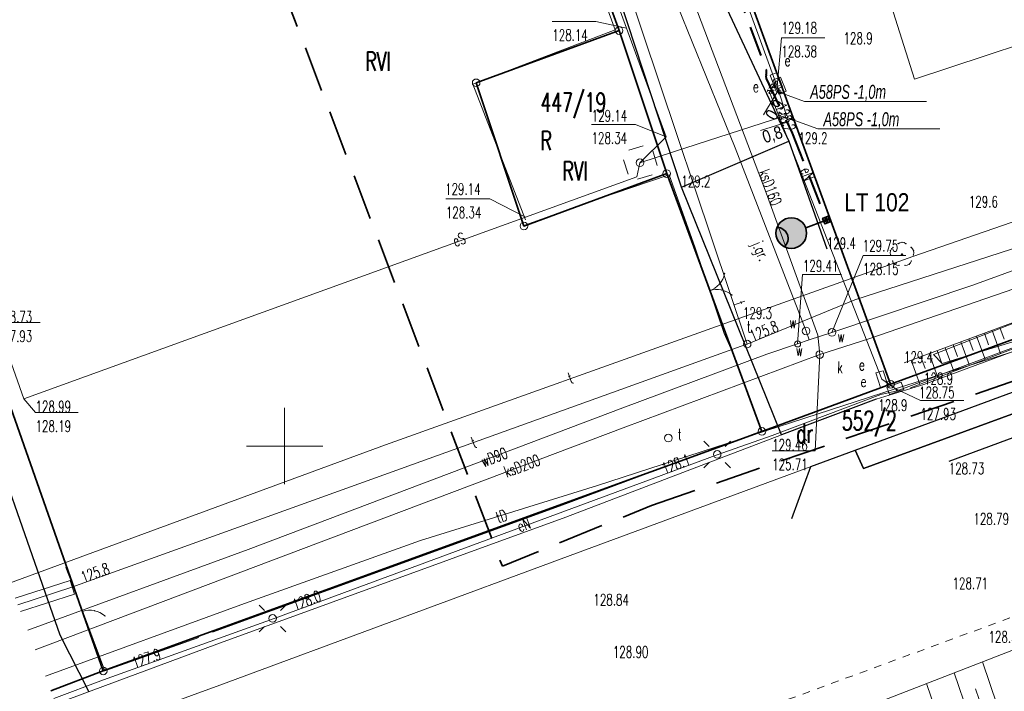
# Model space of a CAD drawing. Header units: metres. Extents: x 6485648 to 6486149, y 5958091 to 5958416.
# Tile 3 of 14: x 6485733 to 6485797, y 5958184 to 5958228. Entities that reach past the tile are written whole.
import ezdxf
from ezdxf import colors
from ezdxf.entities.mleader import LeaderData, LeaderLine
from ezdxf.math import Vec2, Vec3

# ---------------------------------------------------------------- set-up
doc = ezdxf.new("R2010")
doc.units = ezdxf.units.M
doc.header["$MEASUREMENT"] = 0
for name, pattern in [('DASHED', [19.05, 12.7, -6.35]), ('HIDDEN', [0.375, 0.25, -0.125]), ('L_0_03', [1, 0.5, -0.5]), ('L_0_04', [1.5, 1, -0.5])]:
    doc.linetypes.add(name, pattern=pattern)
doc.layers.get('0').update_dxf_attribs({"color": 8, "linetype": 'CONTINUOUS', "lineweight": 13})
doc.layers.get('DEFPOINTS').update_dxf_attribs({"linetype": 'CONTINUOUS', "lineweight": 0})
for name, color, linetype, lineweight in [('000_INNE__NIEZYDENTYFIKOWANE_', 8, 'CONTINUOUS', 13), ('209_OPIS_KONTURU_KLASYFIKACYJNEGO', 8, 'CONTINUOUS', 13), ('210_OZNACZENIE_UzYTKU', 8, 'CONTINUOUS', 13), ('211_NR_DZIAlKI', 7, 'CONTINUOUS', 25), ('217_GRANICA_KONTURU_KLASYFIKCYJNEGO', 8, 'CONTINUOUS', 13), ('218_GRANICA_UzYTKU', 8, 'CONTINUOUS', 13), ('219_LINIA_GRANICY', 3, 'CONTINUOUS', 35), ('BRAMA__LINIA_', 8, 'CONTINUOUS', 13), ('brama__linia____symbol', 8, 'CONTINUOUS', 13), ('drzewo_lisciaste__punkt_', 8, 'CONTINUOUS', 13), ('E_proj_opisy_ośw.', 7, 'CONTINUOUS', 13), ('E_proj_osĹ‚ona r. dz.', 204, 'L_0_04', 20), ('E_proj_osĹ‚ona r. dz._opis', 204, 'CONTINUOUS', 9), ('E_proj_ośw_latarnia', 1, 'CONTINUOUS', 35), ('E_proj_ośw_linia', 1, 'L_0_04', 40), ('FURTKA__LINIA_', 8, 'CONTINUOUS', 13), ('furtka__linia____symbol', 8, 'CONTINUOUS', 13), ('JEZDNIA__POWIERZCHNIA_', 8, 'CONTINUOUS', 25), ('JEZDNIA__POWIERZCHNIA__ATR17', 8, 'CONTINUOUS', 13), ('latarnia__punkt_', 1, 'CONTINUOUS', 13), ('OGRODZENIE_TRWAlE__LINIA_', 8, 'CONTINUOUS', 13), ('PRZEWoD_ELEKTROENERGETYCZNY__LINIA_', 1, 'CONTINUOUS', 13), ('PRZEWoD_ELEKTROENERGETYCZNY__LINIA__ATR1', 1, 'CONTINUOUS', 13), ('PRZEWoD_KANALIZACYJNY__LINIA_', 36, 'CONTINUOUS', 13), ('PRZEWoD_KANALIZACYJNY__LINIA__ATR1', 36, 'CONTINUOUS', 13), ('PRZEWoD_TELEKOMUNIKACYJNY___PROJEKTOWANY_LUB_W_BUDOWIE__LINIA____OB__PROJEKTOWANY', 30, 'L_0_03', 13), ('PRZEWoD_TELEKOMUNIKACYJNY__LINIA_', 30, 'CONTINUOUS', 13), ('PRZEWoD_TELEKOMUNIKACYJNY__LINIA__ATR1', 30, 'CONTINUOUS', 13), ('PRZEWoD_WODOCIaGOWY__LINIA_', 5, 'CONTINUOUS', 13), ('PRZEWoD_WODOCIaGOWY__LINIA__ATR1', 5, 'CONTINUOUS', 13), ('PUNKT_O_OKREsLONEJ_WYSOKOsCI__SIEc_ELEKTROENERGETYCZNA__ATR2', 1, 'CONTINUOUS', 13), ('PUNKT_O_OKREsLONEJ_WYSOKOsCI__SIEc_ELEKTROENERGETYCZNA__ATR3', 1, 'CONTINUOUS', 13), ('PUNKT_O_OKREsLONEJ_WYSOKOsCI__SIEc_KANALIZACYJNA__ATR2', 36, 'CONTINUOUS', 13), ('PUNKT_O_OKREsLONEJ_WYSOKOsCI__SIEc_KANALIZACYJNA__ATR3', 36, 'CONTINUOUS', 13), ('PUNKT_O_OKREsLONEJ_WYSOKOsCI__SIEc_TELEKOMUNIKACYJNA__ATR3', 30, 'CONTINUOUS', 13), ('PUNKT_O_OKREsLONEJ_WYSOKOsCI__SIEc_WODOCIaGOWA__ATR2', 5, 'CONTINUOUS', 13), ('PUNKT_O_OKREsLONEJ_WYSOKOsCI__SIEc_WODOCIaGOWA__ATR3', 5, 'CONTINUOUS', 13), ('PUNKT_WYSOKOsCIOWY_NATURALNY_ATR2', 8, 'CONTINUOUS', 13), ('PUNKT_WYSOKOsCIOWY_SZTUCZNY_ATR2', 8, 'CONTINUOUS', 13), ('RURA_OCHRONNA___PRZEWoD_ELEKTROENERGETYCZNY__LINIA_', 1, 'CONTINUOUS', 13), ('RURA_OCHRONNA___PRZEWoD_TELEKOMUNIKACYJNY__LINIA_', 30, 'CONTINUOUS', 13), ('sCIEzKA__POWIERZCHNIA_', 8, 'CONTINUOUS', 13), ('siatka', 8, 'CONTINUOUS', 13), ('SKARPA_NIEUMOCNIONA__POWIERZCHNIA_', 8, 'CONTINUOUS', 13), ('slup__punkt_', 8, 'CONTINUOUS', 13), ('szafa_elektroenergetyczna__punkt_', 1, 'CONTINUOUS', 13), ('SZAFA_ELEKTROENERGETYCZNA__PUNKT__ATR17', 1, 'CONTINUOUS', 13), ('wlaz_okragly___siec_kanalizacyjna__punkt_', 36, 'CONTINUOUS', 13), ('WlAZ_OKRaGlY___SIEC_KANALIZACYJNA__PUNKT__ATR17', 36, 'CONTINUOUS', 13), ('wlaz_okragly___siec_telekomunikacyjna__punkt_', 30, 'CONTINUOUS', 13), ('WlAZ_OKRaGlY___SIEC_TELEKOMUNIKACYJNA__PUNKT__ATR17', 30, 'CONTINUOUS', 13), ('wlaz_okragly___siec_wodociagowa__punkt_', 5, 'CONTINUOUS', 13), ('WlAZ_OKRaGlY___SIEC_WODOCIaGOWA__PUNKT__ATR17', 5, 'CONTINUOUS', 13), ('ZAKRES', 190, 'L_0_04', 35), ('ZAKRZEWIENIE__POWIERZCHNIA_', 8, 'CONTINUOUS', 13), ('zasuwa___siec_wodociagowa__punkt_', 5, 'CONTINUOUS', 13), ('ZASUWA___SIEC_WODOCIaGOWA__PUNKT__ATR17', 5, 'CONTINUOUS', 13)]:
    doc.layers.add(name, color=color, linetype=linetype, lineweight=lineweight)
doc.layers.add('E_pomocnicza', color=3, linetype='CONTINUOUS', lineweight=13, plot=False)
doc.styles.add('Annotative', font='simplex.shx')
doc.styles.add('Narrow', font='ARIALN.TTF', dxfattribs={"height": 2})
doc.styles.get("Standard").update_dxf_attribs({"font": 'simplex.shx'})
doc.dimstyles.new('wymiary', dxfattribs={"dimtxt": 0.65, "dimasz": 0.25, "dimexe": 0.25, "dimexo": 1, "dimgap": 0.1, "dimtad": 1, "dimzin": 1, "dimtxsty": 'Annotative', "dimblk": 'OBLIQUE', "dimcen": 0.0025, "dimdle": 0.05, "dimadec": 0, "dimazin": 0, "dimtfac": 1, "dimtmove": 0, "dimatfit": 3, "dimldrblk": 'NONE', "dimfxl": 1, "dimarcsym": 0})

# ---------------------------------------------------------------- blocks, each defined once
blk = doc.blocks.new('SUUS10')
at = {"color": 0, "linetype": 'Continuous', "lineweight": 18, "flags": 128}
for points in [[(-1, 2), (1, 2)], [(-2, 1), (-2, -1)], [(2, -1), (2, 1)], [(-1, -2), (1, -2)]]:
    blk.add_lwpolyline(points, dxfattribs=at)
blk = doc.blocks.new('GRT')
at = {"color": 0, "linetype": 'Continuous', "lineweight": 18}
blk.add_circle((0, 0), 0.5, dxfattribs=at)
blk = doc.blocks.new('A$C5E955987')
at = {"layer": 'E_proj_ośw_latarnia'}
h = blk.add_hatch(color=7, dxfattribs=at)
h.dxf.hatch_style = 1
h.paths.add_polyline_path([(3.223, 1.824, 1), (3.408, 1.892, 1)], flags=0)
h.paths.add_polyline_path([(3.2, 1.606), (3.567, 1.742), (3.431, 2.111), (3.064, 1.976)])
h.paths.add_polyline_path([(3.223, 1.824, -1), (3.408, 1.892, -1)], flags=16)
h.paths.add_polyline_path([(0.071, 1.38, -0.683546), (0.557, 0.106, 0.679532), (1.952, 1.355, 0.687575)])
h = blk.add_hatch(color=7, dxfattribs=at)
h.dxf.hatch_style = 1
h.paths.add_polyline_path([(3.223, 1.824, 1), (3.408, 1.892, 1)])
blk.add_hatch(color=256, dxfattribs=at).paths.add_polyline_path([(0.071, 1.38, 0.389707), (0.557, 0.106), (0.557, 0.106, 0.683546)])
blk.add_lwpolyline([(3.567, 1.742), (3.2, 1.606), (3.064, 1.976), (3.431, 2.111)], close=True, dxfattribs=at)
blk.add_lwpolyline([(0.071, 1.38, 0.389707), (0.557, 0.106), (0.557, 0.106, 0.683546)], format="xyb", close=True, dxfattribs=at)
at = {"layer": 'E_proj_ośw_latarnia', "flags": 128}
blk.add_lwpolyline([(3.132, 1.791), (1.952, 1.355)], dxfattribs=at)
at = {"layer": 'E_proj_ośw_latarnia'}
for centre, radius in [((1.007, 1.007), 1.007), ((3.315, 1.858), 0.0984)]:
    blk.add_circle(centre, radius, dxfattribs=at)
blk = doc.blocks.new('_None')
blk = doc.blocks.new('_Oblique')
at = {"color": 0, "linetype": 'ByBlock', "lineweight": -2}
blk.add_line((-0.5, -0.5), (0.5, 0.5), dxfattribs=at)
blk = doc.blocks.new('*D46')
at = {"layer": 'DEFPOINTS', "color": 0}
for p in [(-0.71, 0.49), (0, 0), (-1.16, -0.15)]:
    blk.add_point(p, dxfattribs=at)
at = {"layer": 'E_pomocnicza', "color": 0, "lineweight": -2}
for p, q in [((-1.16, -0.15), (-3.38, 1.37)), ((-1.28, -0.33), (-1.3, -0.36)), ((-0.4, -0.67), (-1.16, -0.15)), ((-0.57, -0.82), (-0.59, -0.85))]:
    blk.add_line(p, q, dxfattribs=at)
at = {"layer": 'E_pomocnicza', "color": 0, "lineweight": -2, "xscale": 0.25, "yscale": 0.25, "zscale": 0.25}
for p, rotation in [((-1.16, -0.15), 145.478335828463), ((-0.44, -0.65), 325.478335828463)]:
    blk.add_blockref('_Oblique', p, dxfattribs=dict(at, rotation=rotation))
at = {"layer": 'E_pomocnicza', "color": 0, "linetype": 'Continuous', "lineweight": 0, "insert": (-2.94, -0.14), "char_height": 2, "attachment_point": 5, "rotation": 325.4783, "style": 'Narrow'}
blk.add_mtext('{\\H0.75x;0,9}', dxfattribs=at)
blk = doc.blocks.new('*D48')
at = {"layer": 'DEFPOINTS', "color": 0}
for p in [(-0.96, 0.58), (-0.2, 0.77), (0, 0)]:
    blk.add_point(p, dxfattribs=at)
at = {"layer": 'E_pomocnicza', "color": 0, "lineweight": -2}
for p, q in [((-0.96, 0.58), (-1.63, 3.19)), ((-1.17, 0.53), (-1.2, 0.52)), ((-0.75, -0.24), (-0.96, 0.58)), ((-0.97, -0.25), (-1, -0.26))]:
    blk.add_line(p, q, dxfattribs=at)
at = {"layer": 'E_pomocnicza', "color": 0, "lineweight": -2, "xscale": 0.25, "yscale": 0.25, "zscale": 0.25}
for p, rotation in [((-0.96, 0.58), 104.449417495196), ((-0.76, -0.2), 284.449417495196)]:
    blk.add_blockref('_Oblique', p, dxfattribs=dict(at, rotation=rotation))
at = {"layer": 'E_pomocnicza', "color": 0, "linetype": 'Continuous', "lineweight": 0, "insert": (-2.3, 1.76), "char_height": 2, "attachment_point": 5, "rotation": 284.4494, "style": 'Narrow'}
blk.add_mtext('{\\H0.75x;0,8}', dxfattribs=at)
blk = doc.blocks.new('*U44')
at = {"linetype": 'HIDDEN', "ltscale": 0.2}
for p, q in [((-0.17, -0.25), (-0.88, 0.24)), ((0.17, 0.25), (-0.54, 0.74))]:
    blk.add_line(p, q, dxfattribs=at)
at = {"linetype": 'DASHED', "ltscale": 0.02}
for centre in [(-0.71, 0.49), (0, 0)]:
    blk.add_ellipse(centre, major_axis=(0.17, 0.247), ratio=0.5, dxfattribs=at)
at = {"layer": 'E_pomocnicza', "color": 4, "lineweight": 0}
dim = blk.add_aligned_dim(p1=(0, 0), p2=(-0.71, 0.49), distance=0.78, text='{\\H0.75x;<>}', dimstyle='wymiary', override={"dimtxt": 1.3, "dimtad": 2, "dimdec": 1, "dimlfac": 1, "dimrnd": 0, "dimtxsty": 'Narrow'}, dxfattribs=at)
dim.commit()
dim.dimension.update_dxf_attribs({"geometry": '*D46', "text_midpoint": (-2.94, -0.14)})
blk = doc.blocks.new('*U47')
at = {"linetype": 'HIDDEN', "ltscale": 0.2}
for p, q in [((-0.29, -0.07), (-0.49, 0.7)), ((0.29, 0.07), (0.09, 0.85))]:
    blk.add_line(p, q, dxfattribs=at)
at = {"linetype": 'DASHED', "ltscale": 0.02}
for centre in [(-0.2, 0.77), (0, 0)]:
    blk.add_ellipse(centre, major_axis=(0.291, 0.075), ratio=0.5, dxfattribs=at)
at = {"layer": 'E_pomocnicza', "color": 4, "lineweight": 0}
dim = blk.add_aligned_dim(p1=(0, 0), p2=(-0.2, 0.77), distance=0.78, text='{\\H0.75x;<>}', dimstyle='wymiary', override={"dimtxt": 1.3, "dimtad": 2, "dimdec": 1, "dimlfac": 1, "dimrnd": 0, "dimtxsty": 'Narrow'}, dxfattribs=at)
dim.commit()
dim.dimension.update_dxf_attribs({"geometry": '*D48', "text_midpoint": (-2.3, 1.76)})

msp = doc.modelspace()

# ---------------------------------------------------------------- linework, layer by layer
at = {"layer": '000_INNE__NIEZYDENTYFIKOWANE_', "flags": 128}
for points in [[(6485796.97, 5958207.79), (6485797.25, 5958207.03)], [(6485794.93, 5958207.04), (6485795.22, 5958206.27)], [(6485795.45, 5958207.22), (6485796.01, 5958205.7)], [(6485795.96, 5958207.41), (6485796.24, 5958206.65)], [(6485796.46, 5958207.6), (6485797.02, 5958206.08)], [(6485793.38, 5958206.46), (6485793.95, 5958204.91)], [(6485793.9, 5958206.66), (6485794.19, 5958205.88)], [(6485794.42, 5958206.85), (6485794.99, 5958205.3)], [(6485791.78, 5958205.87), (6485792.07, 5958205.09)], [(6485792.33, 5958206.08), (6485792.91, 5958204.51)], [(6485792.86, 5958206.27), (6485793.15, 5958205.49)], [(6485791.15, 5958205.64), (6485791.73, 5958204.06)], [(6485796.8, 5958182.98), (6485795.83, 5958185.81)], [(6485794.92, 5958182.33), (6485793.97, 5958185.09)], [(6485793.08, 5958181.7), (6485792.16, 5958184.39)], [(6485795.86, 5958182.65), (6485795.37, 5958184.05)]]:
    msp.add_lwpolyline(points, dxfattribs=at)
at = {"layer": '217_GRANICA_KONTURU_KLASYFIKCYJNEGO', "flags": 128}
for points in [[(6485773.03, 5958250.01), (6485789.8, 5958204.06)], [(6485764.95, 5958246.53), (6485771.97, 5958227.3)], [(6485738.09, 5958185.22), (6485722.01, 5958230.99)], [(6485771.97, 5958227.3), (6485762.58, 5958223.87)], [(6485775.1, 5958217.9), (6485771.97, 5958227.3)], [(6485762.58, 5958223.87), (6485765.72, 5958214.46)], [(6485789.8, 5958204.06), (6485831.93, 5958219.49)], [(6485765.72, 5958214.46), (6485775.1, 5958217.9)], [(6485775.1, 5958217.9), (6485781.35, 5958200.96)], [(6485781.35, 5958200.96), (6485789.8, 5958204.06)], [(6485738.09, 5958185.22), (6485781.35, 5958200.96)], [(6485734.65, 5958183.92), (6485738.09, 5958185.22)]]:
    msp.add_lwpolyline(points, dxfattribs=at)
at = {"layer": '218_GRANICA_UzYTKU', "flags": 128}
for points in [[(6485773.03, 5958250.01), (6485789.8, 5958204.06)], [(6485771.97, 5958227.3), (6485764.95, 5958246.53)], [(6485738.09, 5958185.22), (6485722.01, 5958230.99)], [(6485762.58, 5958223.87), (6485771.97, 5958227.3)], [(6485775.1, 5958217.9), (6485771.97, 5958227.3)], [(6485765.72, 5958214.46), (6485762.58, 5958223.87)], [(6485789.8, 5958204.06), (6485831.93, 5958219.49)], [(6485775.1, 5958217.9), (6485765.72, 5958214.46)], [(6485781.35, 5958200.96), (6485775.1, 5958217.9)], [(6485781.35, 5958200.96), (6485789.8, 5958204.06)], [(6485738.09, 5958185.22), (6485781.35, 5958200.96)], [(6485734.65, 5958183.92), (6485738.09, 5958185.22)]]:
    msp.add_lwpolyline(points, dxfattribs=at)
at = {"layer": '219_LINIA_GRANICY', "flags": 128}
for points in [[(6485789.8, 5958204.06), (6485764.56, 5958273.21)], [(6485771.97, 5958227.3), (6485764.95, 5958246.53)], [(6485722.01, 5958230.99), (6485738.09, 5958185.22)], [(6485771.97, 5958227.3), (6485762.58, 5958223.87)], [(6485771.97, 5958227.3), (6485775.1, 5958217.9)], [(6485762.58, 5958223.87), (6485765.72, 5958214.46)], [(6485789.8, 5958204.06), (6485831.93, 5958219.49)], [(6485765.72, 5958214.46), (6485775.1, 5958217.9)], [(6485781.35, 5958200.96), (6485775.1, 5958217.9)], [(6485781.35, 5958200.96), (6485789.8, 5958204.06)], [(6485781.35, 5958200.96), (6485738.09, 5958185.22)], [(6485738.09, 5958185.22), (6485734.65, 5958183.92)]]:
    msp.add_lwpolyline(points, dxfattribs=at)
at = {"layer": 'BRAMA__LINIA_', "flags": 128}
msp.add_lwpolyline([(6485776.96, 5958213.02), (6485778.86, 5958207.4)], dxfattribs=at)
at = {"layer": 'brama__linia____symbol'}
for centre, radius, start, end in [((6485777.426, 5958211.631), 1.503, 288.82219, 348.71302), ((6485778.391, 5958208.796), 1.493, 48.50887, 108.77372)]:
    msp.add_arc(centre, radius, start, end, dxfattribs=at)
for p in [(6485778.9, 5958211.34), (6485778.56, 5958210.64), (6485777.91, 5958210.21), (6485777.91, 5958210.21), (6485778.68, 5958210.26), (6485779.38, 5958209.92)]:
    msp.add_point(p, dxfattribs=at)
at = {"layer": 'drzewo_lisciaste__punkt_'}
msp.add_circle((6485790.55, 5958212.59), 0.05, dxfattribs=at)
for centre, radius, start, end in [((6485790.155, 5958212.714), 0.385, 119.3744, 203.39891), ((6485790.553, 5958213.024), 0.366, 46.24163, 134.41969), ((6485790.908, 5958212.719), 0.42, 337.99984, 55.68106), ((6485790.336, 5958212.304), 0.443, 197.48755, 271.74821), ((6485790.777, 5958212.273), 0.41, 266.34571, 346.07896)]:
    msp.add_arc(centre, radius, start, end, dxfattribs=at)
for p in [(6485789.96, 5958213.06), (6485790.29, 5958213.29), (6485790.55, 5958213.39), (6485790.81, 5958213.29), (6485791.14, 5958213.06), (6485789.79, 5958212.84), (6485789.8, 5958212.56), (6485791.3, 5958212.56), (6485791.31, 5958212.84), (6485789.93, 5958212.17), (6485790.08, 5958211.94), (6485790.35, 5958211.87), (6485790.75, 5958211.87), (6485791.02, 5958211.94), (6485791.17, 5958212.17)]:
    msp.add_point(p, dxfattribs=at)
at = {"layer": 'E_proj_ośw_linia', "ltscale": 2}
msp.add_lwpolyline([(6485765.45, 5958245.526, 0.25485), (6485765.658, 5958245.495), (6485772.686, 5958248.086, -0.431213), (6485773.097, 5958247.903), (6485773.207, 5958247.576), (6485779.505, 5958230.33), (6485781.634, 5958224.748, -0.146578), (6485781.631, 5958224.404, 0.158237), (6485781.636, 5958224.143), (6485783.326, 5958220.57), (6485785.586, 5958214.845)], format="xyb", dxfattribs=at)
at = {"layer": 'FURTKA__LINIA_', "flags": 128}
msp.add_lwpolyline([(6485736.73, 5958189.13), (6485737.05, 5958188.18)], dxfattribs=at)
at = {"layer": 'furtka__linia____symbol'}
msp.add_arc((6485737.207, 5958187.711), 1.498, 48.47854, 108.55532, dxfattribs=at)
for p in [(6485736.73, 5958189.13), (6485737.51, 5958189.18), (6485738.2, 5958188.83)]:
    msp.add_point(p, dxfattribs=at)
at = {"layer": 'JEZDNIA__POWIERZCHNIA_', "flags": 128}
for points in [[(6485776.06, 5958217.01), (6485763.93, 5958253.96), (6485757.1, 5958273.12), (6485746.75, 5958303.84), (6485750.61, 5958305.76), (6485760.07, 5958274.06), (6485766.56, 5958255.42), (6485783.11, 5958220.04)], [(6485725.2, 5958208.46), (6485720.25, 5958223.23), (6485714.34, 5958240.28), (6485706.1, 5958263.47), (6485702.57, 5958273.79), (6485704.57, 5958274.18), (6485712.2, 5958254.56), (6485720.69, 5958229.56), (6485729.11, 5958205.11), (6485735.24, 5958187.6), (6485737.12, 5958183.9)], [(6485783.32, 5958195.23), (6485784.56, 5958198.65), (6485787.48, 5958199.73), (6485788.01, 5958198.53), (6485807.51, 5958205.66), (6485808.19, 5958207.38), (6485813.47, 5958209.26), (6485813.63, 5958208.84), (6485821.08, 5958210.96), (6485834.53, 5958215.71), (6485849.62, 5958220.99), (6485866.77, 5958227.17), (6485868.14, 5958228.53), (6485868.81, 5958229.63), (6485873.12, 5958231.14), (6485874.93, 5958230.52), (6485880.48, 5958232.56)], [(6485881.01, 5958231.25), (6485863.96, 5958224.93), (6485840.52, 5958216.24), (6485816.93, 5958207.61), (6485793.62, 5958198.99)], [(6485788.86, 5958203.07), (6485782.63, 5958200.73), (6485776.06, 5958217.01), (6485783.11, 5958220.04), (6485785.61, 5958212.95)], [(6485807.51, 5958205.66), (6485788.01, 5958198.53), (6485787.48, 5958199.73), (6485792.71, 5958201.66), (6485808.19, 5958207.38)]]:
    msp.add_lwpolyline(points, dxfattribs=at)
at = {"layer": 'latarnia__punkt_', "flags": 128}
for points in [[(6485777.88, 5958199.98), (6485777.53, 5958200.33)], [(6485778.94, 5958199.98), (6485779.29, 5958200.33)], [(6485777.88, 5958198.92), (6485777.53, 5958198.57)], [(6485778.94, 5958198.92), (6485779.29, 5958198.57)], [(6485748.68, 5958189.2), (6485748.33, 5958189.55)], [(6485749.74, 5958189.2), (6485750.09, 5958189.55)], [(6485748.68, 5958188.14), (6485748.33, 5958187.79)], [(6485749.74, 5958188.14), (6485750.09, 5958187.79)]]:
    msp.add_lwpolyline(points, dxfattribs=at)
at = {"layer": 'latarnia__punkt_'}
for centre in [(6485778.41, 5958199.45), (6485749.21, 5958188.67)]:
    msp.add_circle(centre, 0.25, dxfattribs=at)
at = {"layer": 'OGRODZENIE_TRWAlE__LINIA_', "flags": 128}
for points in [[(6485782.19, 5958231.15), (6485788.58, 5958232.91), (6485791.36, 5958224.1), (6485803.17, 5958228.01), (6485806.25, 5958229.02), (6485807.11, 5958229.3), (6485808.5, 5958229.74), (6485811.52, 5958221.11), (6485814.14, 5958213.17), (6485814.56, 5958213.07), (6485838.46, 5958221.98), (6485862, 5958230.8), (6485866.46, 5958232.49), (6485861.06, 5958246.97), (6485855.89, 5958261.02)], [(6485765.82, 5958214.86), (6485762.37, 5958223.78), (6485771.72, 5958227.35), (6485764.66, 5958246.58), (6485760.74, 5958245.05)], [(6485776.96, 5958213.02), (6485775.26, 5958217.83), (6485770.41, 5958216.17), (6485765.72, 5958214.49)], [(6485745.27, 5958187.76), (6485768.05, 5958196.04), (6485781.3, 5958200.98), (6485779.68, 5958205.57), (6485778.86, 5958207.4)], [(6485736.31, 5958190.28), (6485735.64, 5958192.01)], [(6485736.31, 5958190.28), (6485738.19, 5958185.22), (6485744.36, 5958187.41)]]:
    msp.add_lwpolyline(points, dxfattribs=at)
at = {"layer": 'PRZEWoD_ELEKTROENERGETYCZNY__LINIA_', "flags": 128}
for points in [[(6485757.15, 5958292.71), (6485764.36, 5958272.97), (6485782.36, 5958223.63), (6485782.51, 5958223.69)], [(6485782.36, 5958223.63), (6485782.96, 5958221.72), (6485782.79, 5958221.67), (6485775.61, 5958219.35), (6485773.34, 5958218.62), (6485775.06, 5958220.31), (6485772.46, 5958227.45), (6485765.43, 5958246.7), (6485765.29, 5958246.65)], [(6485790.22, 5958203.63), (6485806.03, 5958209.53), (6485835.93, 5958220.71), (6485836.51, 5958220.91), (6485866.01, 5958231.78), (6485876.42, 5958235.55), (6485878.9, 5958236.45)], [(6485734.85, 5958183.42), (6485738.11, 5958184.64), (6485749.31, 5958188.66), (6485778.35, 5958199.4), (6485782.03, 5958200.7), (6485789.15, 5958203.39), (6485790.22, 5958203.63), (6485790.11, 5958203.79), (6485789.23, 5958204.4), (6485781.85, 5958223.26), (6485782.3, 5958223.99)], [(6485773.34, 5958218.62), (6485773.14, 5958217.7), (6485765.82, 5958215.03), (6485732.88, 5958203.1), (6485731.78, 5958206.21), (6485730.54, 5958205.64)]]:
    msp.add_lwpolyline(points, dxfattribs=at)
at = {"layer": 'PRZEWoD_KANALIZACYJNY__LINIA_', "flags": 128}
for points in [[(6485785.15, 5958206.01), (6485785.02, 5958207.28), (6485781.63, 5958216.63), (6485774.71, 5958234.9), (6485768.66, 5958251.35), (6485764.59, 5958262.27), (6485758.03, 5958281.07), (6485753.93, 5958292.77)], [(6485827.79, 5958221.34), (6485817.3, 5958217.63), (6485807.61, 5958214.09), (6485799.22, 5958210.8), (6485788.36, 5958207.05), (6485785.15, 5958206.01)], [(6485785.15, 5958206.01), (6485772.23, 5958201.2), (6485754.37, 5958194.44), (6485733.62, 5958186.61)]]:
    msp.add_lwpolyline(points, dxfattribs=at)
at = {"layer": 'PRZEWoD_TELEKOMUNIKACYJNY___PROJEKTOWANY_LUB_W_BUDOWIE__LINIA____OB__PROJEKTOWANY', "flags": 128}
msp.add_lwpolyline([(6485740.86, 5958167.81), (6485745.47, 5958169.57), (6485745.86, 5958169.71), (6485751.67, 5958171.8), (6485764.05, 5958176.35), (6485765.6, 5958176.92), (6485799.98, 5958189.57), (6485851.34, 5958208.46), (6485855.38, 5958209.95), (6485856.76, 5958210.4), (6485856.96, 5958210.46), (6485862.87, 5958212.09), (6485864.42, 5958212.66), (6485885.43, 5958220.39)], dxfattribs=at)
at = {"layer": 'PRZEWoD_TELEKOMUNIKACYJNY__LINIA_', "flags": 128}
for points in [[(6485672.08, 5958376.56), (6485672.65, 5958374.87), (6485675.7, 5958370.95), (6485675.36, 5958366.31), (6485691.27, 5958321.1), (6485727.95, 5958335.15), (6485737.01, 5958310.65), (6485741.3, 5958312.2), (6485749.79, 5958289.93), (6485772.34, 5958230.67), (6485780.38, 5958206.7)], [(6485731.94, 5958190.98), (6485756.62, 5958200.09), (6485779.89, 5958208.41), (6485791.25, 5958212.46), (6485811.9, 5958219.6), (6485816, 5958221.02), (6485840.41, 5958229.63), (6485863.02, 5958237.5), (6485876.41, 5958242.57)], [(6485732.48, 5958189.57), (6485736.02, 5958190.72), (6485779.98, 5958206.56), (6485780.38, 5958206.7), (6485787.44, 5958209.6), (6485812.44, 5958217.7), (6485833.02, 5958225.29), (6485860.93, 5958235.78), (6485872.38, 5958239.62), (6485876.89, 5958241.38)], [(6485879.1, 5958235.95), (6485871.57, 5958233.19), (6485854, 5958226.72), (6485835.82, 5958220.05), (6485815.61, 5958212.69), (6485811.64, 5958211.12), (6485809.33, 5958209.82), (6485790.1, 5958203.76), (6485770.56, 5958197.41), (6485758.93, 5958193.8), (6485747.37, 5958189.66), (6485734.29, 5958184.87)]]:
    msp.add_lwpolyline(points, dxfattribs=at)
at = {"layer": 'PRZEWoD_WODOCIaGOWY__LINIA_', "flags": 128}
for points in [[(6485784.46, 5958206.97), (6485784.25, 5958207.56), (6485779.59, 5958219.6), (6485773.95, 5958233.54), (6485773.84, 5958233.84), (6485762.84, 5958263.84), (6485757.18, 5958277.5), (6485751.11, 5958292.81)], [(6485733.13, 5958187.89), (6485747.61, 5958193.21), (6485772.21, 5958202.5), (6485781.68, 5958206.04), (6485783.69, 5958206.71), (6485784.46, 5958206.97), (6485785.95, 5958207.47), (6485795.21, 5958210.57), (6485816.71, 5958218.41), (6485834.98, 5958225.05), (6485851.63, 5958230.91), (6485864.05, 5958235.28), (6485867.61, 5958236.62), (6485867.39, 5958237.28), (6485868.74, 5958237.3), (6485875.69, 5958239.57), (6485877.4, 5958240.12)]]:
    msp.add_lwpolyline(points, dxfattribs=at)
at = {"layer": 'PUNKT_O_OKREsLONEJ_WYSOKOsCI__SIEc_ELEKTROENERGETYCZNA__ATR2', "flags": 128}
for points in [[(6485772.46, 5958227.45), (6485770.43, 5958227.9), (6485767.58, 5958227.9)], [(6485782.36, 5958223.63), (6485782.63, 5958226.83), (6485785.48, 5958226.83)], [(6485775.06, 5958220.31), (6485773.05, 5958221.13), (6485770.16, 5958221.13)], [(6485765.82, 5958215.03), (6485763.48, 5958216.24), (6485760.59, 5958216.24)], [(6485730.34, 5958206.98), (6485731.09, 5958208.11), (6485733.94, 5958208.11)], [(6485790.11, 5958203.79), (6485791.76, 5958203), (6485794.61, 5958203)], [(6485732.88, 5958203.1), (6485733.64, 5958202.2), (6485736.43, 5958202.2)]]:
    msp.add_lwpolyline(points, dxfattribs=at)
at = {"layer": 'PUNKT_O_OKREsLONEJ_WYSOKOsCI__SIEc_KANALIZACYJNA__ATR2', "flags": 128}
msp.add_lwpolyline([(6485785.15, 5958206.01), (6485784.84, 5958199.69), (6485782.02, 5958199.69)], dxfattribs=at)
at = {"layer": 'PUNKT_O_OKREsLONEJ_WYSOKOsCI__SIEc_WODOCIaGOWA__ATR2', "flags": 128}
for points in [[(6485785.95, 5958207.47), (6485787.99, 5958212.53), (6485790.81, 5958212.53)], [(6485783.69, 5958206.71), (6485784.02, 5958211.27), (6485786.58, 5958211.27)]]:
    msp.add_lwpolyline(points, dxfattribs=at)
at = {"layer": 'RURA_OCHRONNA___PRZEWoD_ELEKTROENERGETYCZNY__LINIA_', "flags": 128}
for points in [[(6485782.79, 5958221.67), (6485775.61, 5958219.35)], [(6485782.03, 5958200.7), (6485789.15, 5958203.39)]]:
    msp.add_lwpolyline(points, dxfattribs=at)
at = {"layer": 'RURA_OCHRONNA___PRZEWoD_TELEKOMUNIKACYJNY__LINIA_', "flags": 128}
for points in [[(6485812.44, 5958217.7), (6485787.44, 5958209.6)], [(6485787.44, 5958209.6), (6485780.38, 5958206.7), (6485779.98, 5958206.56)], [(6485732.31, 5958190.01), (6485735.91, 5958191.17), (6485736.2, 5958190.27), (6485732.65, 5958189.13)]]:
    msp.add_lwpolyline(points, dxfattribs=at)
at = {"layer": 'sCIEzKA__POWIERZCHNIA_', "flags": 128}
for points in [[(6485734.99, 5958183.05), (6485745.55, 5958186.98), (6485768.46, 5958195.33), (6485782.63, 5958200.73), (6485788.86, 5958203.07), (6485791.99, 5958204.05), (6485815.11, 5958212.6), (6485838.53, 5958221.23), (6485862.35, 5958229.99), (6485879.03, 5958236.13)], [(6485880, 5958233.75), (6485874.59, 5958231.82), (6485873.12, 5958231.14), (6485868.81, 5958229.63), (6485862.95, 5958227.56), (6485839.38, 5958218.86), (6485815.83, 5958210.2), (6485813.47, 5958209.26), (6485808.19, 5958207.38), (6485792.71, 5958201.66), (6485769.17, 5958192.97), (6485745.74, 5958184.29), (6485738.54, 5958181.65), (6485735.91, 5958180.66)]]:
    msp.add_lwpolyline(points, dxfattribs=at)
at = {"layer": 'siatka', "flags": 128}
for points in [[(6485750, 5958197.5), (6485750, 5958202.5)], [(6485747.5, 5958200), (6485752.5, 5958200)]]:
    msp.add_lwpolyline(points, dxfattribs=at)
at = {"layer": 'SKARPA_NIEUMOCNIONA__POWIERZCHNIA_', "flags": 128}
for points in [[(6485790.68, 5958205.47), (6485799.1, 5958208.57), (6485805.2, 5958211.46), (6485806.49, 5958209.56), (6485799.79, 5958207.14), (6485791.1, 5958203.82)], [(6485751.41, 5958169.35), (6485774.98, 5958177.71), (6485798.16, 5958186.72), (6485821.42, 5958195.37), (6485844.88, 5958203.93), (6485865.36, 5958210.25), (6485865.96, 5958209.02), (6485845.96, 5958201.09), (6485822.45, 5958191.64), (6485799.18, 5958183.8), (6485775.64, 5958175.69), (6485752.19, 5958167.6)]]:
    msp.add_lwpolyline(points, dxfattribs=at)
at = {"layer": 'slup__punkt_'}
msp.add_circle((6485773.34, 5958218.62), 0.25, dxfattribs=at)
msp.add_point((6485773.37, 5958218.63), dxfattribs=at)
at = {"layer": 'szafa_elektroenergetyczna__punkt_', "flags": 128}
for points in [[(6485781.89, 5958224.37), (6485782.36, 5958224.55)], [(6485782.36, 5958224.55), (6485782.71, 5958223.61)], [(6485781.89, 5958224.37), (6485782.24, 5958223.43)], [(6485782.09, 5958224.06), (6485782.56, 5958224.25)], [(6485782.09, 5958224.06), (6485782.46, 5958223.13)], [(6485782.56, 5958224.25), (6485782.93, 5958223.32)], [(6485782.24, 5958223.43), (6485782.71, 5958223.61)], [(6485782.46, 5958223.13), (6485782.93, 5958223.32)], [(6485788.84, 5958204.8), (6485789.32, 5958204.95)], [(6485788.84, 5958204.8), (6485789.14, 5958203.85)], [(6485789.32, 5958204.95), (6485789.62, 5958204)], [(6485789.14, 5958203.85), (6485789.62, 5958204)], [(6485789.55, 5958203.86), (6485790.5, 5958204.19)], [(6485789.72, 5958203.39), (6485789.55, 5958203.86)], [(6485790.67, 5958203.72), (6485790.5, 5958204.19)], [(6485789.72, 5958203.39), (6485790.67, 5958203.72)]]:
    msp.add_lwpolyline(points, dxfattribs=at)
at = {"layer": 'wlaz_okragly___siec_kanalizacyjna__punkt_'}
msp.add_circle((6485785.15, 5958206.01), 0.25, dxfattribs=at)
at = {"layer": 'wlaz_okragly___siec_telekomunikacyjna__punkt_'}
for centre in [(6485780.38, 5958206.7), (6485775.2, 5958200.52)]:
    msp.add_circle(centre, 0.25, dxfattribs=at)
at = {"layer": 'wlaz_okragly___siec_wodociagowa__punkt_'}
for centre in [(6485784.25, 5958207.56), (6485785.95, 5958207.47)]:
    msp.add_circle(centre, 0.25, dxfattribs=at)
at = {"layer": 'ZAKRES', "ltscale": 3, "flags": 128}
msp.add_lwpolyline([(6485774.1, 5958196.1), (6485811.9, 5958209.1), (6485760.1, 5958357.9), (6485716, 5958341.7), (6485708.4, 5958339.3), (6485764.3, 5958192.1)], close=True, dxfattribs=at)
at = {"layer": 'ZAKRZEWIENIE__POWIERZCHNIA_', "flags": 128}
msp.add_lwpolyline([(6485807.13, 5958212.3), (6485807.75, 5958209.9), (6485793.19, 5958205.42), (6485792.62, 5958206.02), (6485798.54, 5958208.33), (6485806.02, 5958211.78)], dxfattribs=at)
at = {"layer": 'zasuwa___siec_wodociagowa__punkt_'}
msp.add_circle((6485783.69, 5958206.71), 0.2, dxfattribs=at)

# ---------------------------------------------------------------- block references
at = {"xscale": 0.5, "yscale": 0.5, "zscale": 0.5}
for p in [(6485771.97, 5958227.3), (6485762.58, 5958223.87), (6485775.1, 5958217.9), (6485765.72, 5958214.46), (6485789.8, 5958204.06), (6485781.35, 5958200.96), (6485738.09, 5958185.22)]:
    msp.add_blockref('GRT', p, dxfattribs=at)
at = {"layer": 'E_proj_osĹ‚ona r. dz.', "xscale": 0.54864, "yscale": 0.54864, "zscale": 0.54864, "rotation": 93.200706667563}
for name, p in [('*U44', (6485782.1, 5958223.668)), ('*U47', (6485782.95, 5958221.719))]:
    msp.add_blockref(name, p, dxfattribs=at)
at = {"layer": 'E_proj_ośw_latarnia'}
msp.add_blockref('A$C5E955987', (6485782.271, 5958212.987), dxfattribs=at)
at = {"layer": 'slup__punkt_', "color": 1, "xscale": 0.5, "yscale": 0.5, "zscale": 0.5, "rotation": 17}
msp.add_blockref('SUUS10', (6485773.37, 5958218.63), dxfattribs=at)

# ---------------------------------------------------------------- texts
at = {"layer": '209_OPIS_KONTURU_KLASYFIKACYJNEGO', "width": 0.66}
for p in [(6485755.3, 5958224.65), (6485768.25, 5958217.45), (6485768.25, 5958217.45)]:
    msp.add_text('RVI', height=1.25, dxfattribs=at).set_placement(p)
at = {"layer": '210_OZNACZENIE_UzYTKU', "width": 0.66}
for s, p in [('R', (6485766.8, 5958219.45)), ('dr', (6485783.59, 5958200.21))]:
    msp.add_text(s, height=1.25, dxfattribs=at).set_placement(p)
at = {"layer": '211_NR_DZIAlKI', "width": 0.66}
for s, p in [('447/19', (6485766.81, 5958221.96)), ('552/2', (6485786.6, 5958201.05))]:
    msp.add_text(s, height=1.25, dxfattribs=at).set_placement(p)
at = {"layer": 'JEZDNIA__POWIERZCHNIA__ATR17', "width": 0.66}
msp.add_text('j.gr.', height=0.75, rotation=293.8, dxfattribs=at).set_placement((6485780.67, 5958213.29))
at = {"layer": 'PRZEWoD_ELEKTROENERGETYCZNY__LINIA__ATR1', "width": 0.66}
for s, rotation, p in [('eN', 291.4, (6485783.85, 5958218.14)), ('eS', 20.7, (6485761.21, 5958213.08)), ('eN', 20.3, (6485765.44, 5958194.33))]:
    msp.add_text(s, height=0.75, rotation=rotation, dxfattribs=at).set_placement(p)
at = {"layer": 'PRZEWoD_KANALIZACYJNY__LINIA__ATR1', "width": 0.66}
for s, rotation, p in [('ksD160', 290.8, (6485781.11, 5958218.01)), ('ksD200', 20.6, (6485764.58, 5958197.92))]:
    msp.add_text(s, height=0.75, rotation=rotation, dxfattribs=at).set_placement(p)
at = {"layer": 'PRZEWoD_TELEKOMUNIKACYJNY__LINIA__ATR1', "width": 0.66}
for s, rotation, p in [('t', 288.5, (6485779.48, 5958209.38)), ('t', 19.8, (6485768.77, 5958204.07)), ('t', 20.1, (6485762.42, 5958199.84)), ('tD', 19.7, (6485764.04, 5958194.92))]:
    msp.add_text(s, height=0.75, rotation=rotation, dxfattribs=at).set_placement(p)
at = {"layer": 'PRZEWoD_WODOCIaGOWY__LINIA__ATR1', "width": 0.66}
msp.add_text('wD90', height=0.75, rotation=20.7, dxfattribs=at).set_placement((6485763.07, 5958198.61))
at = {"layer": 'PUNKT_O_OKREsLONEJ_WYSOKOsCI__SIEc_ELEKTROENERGETYCZNA__ATR2', "width": 0.66}
for s, p in [('129.18', (6485782.64, 5958227.1)), ('129.14', (6485770.17, 5958221.33)), ('129.14', (6485760.54, 5958216.51)), ('128.73', (6485731.09, 5958208.12)), ('128.75', (6485791.67, 5958203.14)), ('128.99', (6485733.64, 5958202.21))]:
    msp.add_text(s, height=0.75, dxfattribs=at).set_placement(p)
for s, rotation, p in [('128.2', 291.4, (6485782.21, 5958222.34)), ('128.1', 20.3, (6485774.94, 5958198.14)), ('128.0', 20.3, (6485750.68, 5958189.17)), ('127.9', 19.7, (6485740.15, 5958185.37))]:
    msp.add_text(s, height=0.75, rotation=rotation, dxfattribs=at).set_placement(p)
at = {"layer": 'PUNKT_O_OKREsLONEJ_WYSOKOsCI__SIEc_ELEKTROENERGETYCZNA__ATR3', "width": 0.66}
for s, p in [('128.14', (6485767.58, 5958226.63)), ('128.38', (6485782.63, 5958225.56)), ('128.34', (6485770.16, 5958219.86)), ('128.34', (6485760.59, 5958214.97)), ('127.93', (6485731.09, 5958206.84)), ('127.93', (6485791.76, 5958201.73)), ('128.19', (6485733.64, 5958200.93))]:
    msp.add_text(s, height=0.75, dxfattribs=at).set_placement(p)
at = {"layer": 'PUNKT_O_OKREsLONEJ_WYSOKOsCI__SIEc_KANALIZACYJNA__ATR2', "width": 0.66}
msp.add_text('129.46', height=0.75, dxfattribs=at).set_placement((6485782.02, 5958199.7))
at = {"layer": 'PUNKT_O_OKREsLONEJ_WYSOKOsCI__SIEc_KANALIZACYJNA__ATR3', "width": 0.66}
msp.add_text('125.71', height=0.75, dxfattribs=at).set_placement((6485782.02, 5958198.42))
at = {"layer": 'PUNKT_O_OKREsLONEJ_WYSOKOsCI__SIEc_TELEKOMUNIKACYJNA__ATR3', "width": 0.66}
for rotation, p in [(22.3, (6485780.74, 5958206.85)), (19.8, (6485736.78, 5958190.99))]:
    msp.add_text('125.8', height=0.75, rotation=rotation, dxfattribs=at).set_placement(p)
at = {"layer": 'PUNKT_O_OKREsLONEJ_WYSOKOsCI__SIEc_WODOCIaGOWA__ATR2', "width": 0.66}
for s, p in [('129.75', (6485787.97, 5958212.79)), ('129.41', (6485784.04, 5958211.46))]:
    msp.add_text(s, height=0.75, dxfattribs=at).set_placement(p)
at = {"layer": 'PUNKT_O_OKREsLONEJ_WYSOKOsCI__SIEc_WODOCIaGOWA__ATR3', "width": 0.66}
msp.add_text('128.15', height=0.75, dxfattribs=at).set_placement((6485787.99, 5958211.26))
at = {"layer": 'PUNKT_WYSOKOsCIOWY_NATURALNY_ATR2', "width": 0.66}
for s, p in [('128.9', (6485786.71, 5958226.42)), ('129.2', (6485783.75, 5958219.85)), ('129.2', (6485776.06, 5958217.01)), ('129.6', (6485794.94, 5958215.68)), ('129.4', (6485785.61, 5958212.95)), ('129.3', (6485780.1, 5958208.36)), ('129.4', (6485790.68, 5958205.47)), ('128.9', (6485791.99, 5958204.05)), ('128.9', (6485788.99, 5958202.31)), ('128.5', (6485796.23, 5958187.08))]:
    msp.add_text(s, height=0.75, dxfattribs=at).set_placement(p)
at = {"layer": 'PUNKT_WYSOKOsCIOWY_SZTUCZNY_ATR2', "width": 0.66}
for s, p in [('128.73', (6485793.62, 5958198.15)), ('128.79', (6485795.24, 5958194.84)), ('128.71', (6485793.87, 5958190.6)), ('128.84', (6485770.28, 5958189.52)), ('128.90', (6485771.56, 5958186.09))]:
    msp.add_text(s, height=0.75, dxfattribs=at).set_placement(p)
at = {"layer": 'SZAFA_ELEKTROENERGETYCZNA__PUNKT__ATR17', "width": 0.66}
for p in [(6485782.84, 5958224.97), (6485780.76, 5958223.25), (6485787.72, 5958204.97), (6485787.83, 5958203.88)]:
    msp.add_text('e', height=0.75, dxfattribs=at).set_placement(p)
at = {"layer": 'WlAZ_OKRaGlY___SIEC_KANALIZACYJNA__PUNKT__ATR17', "width": 0.66}
msp.add_text('k', height=0.75, rotation=359, dxfattribs=at).set_placement((6485786.3, 5958204.8))
at = {"layer": 'WlAZ_OKRaGlY___SIEC_TELEKOMUNIKACYJNA__PUNKT__ATR17', "width": 0.66}
for p in [(6485780.36, 5958207.46), (6485775.82, 5958200.38)]:
    msp.add_text('t', height=0.75, dxfattribs=at).set_placement(p)
at = {"layer": 'WlAZ_OKRaGlY___SIEC_WODOCIaGOWA__PUNKT__ATR17', "width": 0.66}
for rotation, p in [(359.3, (6485783.15, 5958207.75)), (358.7, (6485786.31, 5958206.84))]:
    msp.add_text('w', height=0.75, rotation=rotation, dxfattribs=at).set_placement(p)
at = {"layer": 'ZASUWA___SIEC_WODOCIaGOWA__PUNKT__ATR17', "width": 0.66}
msp.add_text('w', height=0.75, rotation=359.3, dxfattribs=at).set_placement((6485783.57, 5958205.92))

# ---------------------------------------------------------------- next in the draw order: leaders
at = {"layer": 'E_proj_opisy_ośw.', "color": 10}
ml = msp.add_multileader_mtext('Standard', dxfattribs=at)
ml.set_content('\\A1;LT 102', color=10, style='Narrow')
ml.set_leader_properties(color=256)
ml.set_arrow_properties(name='NONE')
ml.build(insert=Vec2(0, 0))
ml.multileader.update_dxf_attribs({"leader_type": 0, "has_dogleg": 0, "has_text_frame": 1, "text_left_attachment_type": 3, "dogleg_length": 0.36, "arrow_head_size": 0, "scale": 0.7})
ctx = ml.context
ctx.base_point, ctx.scale, ctx.char_height, ctx.arrow_head_size, ctx.landing_gap_size, ctx.plane_origin = Vec3(6485786.333, 5958216.103), 0.7, 1.2, 0, 0.42, Vec3(6486636.532, 5958112.771)
ctx.left_attachment = 3
ctx.mtext.insert, ctx.mtext.defined_height, ctx.mtext.line_spacing_factor, ctx.mtext.flow_direction = Vec3(6485786.753, 5958216.616), 0.924, 0.266667, 5
ctx.mtext.has_bg_fill, ctx.mtext.bg_color, ctx.mtext.bg_scale_factor, ctx.mtext.bg_transparency, ctx.mtext.use_window_bg_color = 1, -1073741824, 1.5, 0, 1
at = {"layer": 'E_proj_osĹ‚ona r. dz._opis'}
ml = msp.add_multileader_mtext('Standard', dxfattribs=at)
ml.set_content('\\fArial Narrow|b0|i1|c238|p34;\\W0.8;A58PS -1,0m ', color=256, style='Narrow')
ml.set_leader_properties(color=256, linetype='CONTINUOUS', lineweight=-1)
ml.build(insert=Vec2(0, 0))
ml.multileader.update_dxf_attribs({"has_dogleg": 0, "text_left_attachment_type": 6, "text_right_attachment_type": 6, "dogleg_length": 0.274, "arrow_head_size": 0.572})
ctx = ml.context
ctx.base_point, ctx.char_height, ctx.arrow_head_size, ctx.landing_gap_size, ctx.plane_origin = Vec3(6485784.145, 5958222.634), 0.9144, 0.572, 0.381, Vec3(6485823.739, 5958222.959)
ctx.left_attachment, ctx.right_attachment, ctx.text_align_type = 6, 6, 1
notes = []
notes.append((ctx, [(0, (1, 1, 0), (6485783.871, 5958222.634), (1, 0), 0.274, [(0, [(6485782.11, 5958223.397)], 0, [])])]))
ctx.mtext.insert, ctx.mtext.alignment, ctx.mtext.line_spacing_factor, ctx.mtext.line_spacing_style = Vec3(6485787.011, 5958223.734), 2, 0.9, 2
ctx.mtext.has_bg_fill, ctx.mtext.bg_color, ctx.mtext.bg_scale_factor, ctx.mtext.bg_transparency, ctx.mtext.use_window_bg_color = 1, -1073741824, 1.1, 0, 1
for ctx, leaders in notes:
    for number, flags, end, landing, length, lines in leaders:
        leader = LeaderData()
        leader.index, (leader.has_last_leader_line, leader.has_dogleg_vector, leader.attachment_direction) = number, flags
        leader.last_leader_point, leader.dogleg_vector, leader.dogleg_length = Vec3(end), Vec3(landing), length
        for number, points, colour, breaks in lines:
            line = LeaderLine()
            line.index, line.vertices, line.color, line.breaks = number, Vec3.list(points), colors.encode_raw_color(colour), breaks
            leader.lines.append(line)
        ctx.leaders.append(leader)

# ---------------------------------------------------------------- next in the draw order: leaders
ml = msp.add_multileader_mtext('Standard', dxfattribs=at)
ml.set_content('\\fArial Narrow|b0|i1|c238|p34;\\W0.8;A58PS -1,0m ', color=256, style='Narrow')
ml.set_leader_properties(color=256, linetype='CONTINUOUS', lineweight=-1)
ml.build(insert=Vec2(0, 0))
ml.multileader.update_dxf_attribs({"has_dogleg": 0, "text_left_attachment_type": 6, "text_right_attachment_type": 6, "dogleg_length": 0.274, "arrow_head_size": 0.572})
ctx = ml.context
ctx.base_point, ctx.char_height, ctx.arrow_head_size, ctx.landing_gap_size, ctx.plane_origin = Vec3(6485785.016, 5958220.836), 0.9144, 0.572, 0.381, Vec3(6485824.61, 5958221.161)
ctx.left_attachment, ctx.right_attachment, ctx.text_align_type = 6, 6, 1
notes = []
notes.append((ctx, [(0, (1, 1, 0), (6485784.742, 5958220.836), (1, 0), 0.274, [(0, [(6485782.981, 5958221.598)], 0, [])])]))
ctx.mtext.insert, ctx.mtext.alignment, ctx.mtext.line_spacing_factor, ctx.mtext.line_spacing_style = Vec3(6485787.882, 5958221.935), 2, 0.9, 2
ctx.mtext.has_bg_fill, ctx.mtext.bg_color, ctx.mtext.bg_scale_factor, ctx.mtext.bg_transparency, ctx.mtext.use_window_bg_color = 1, -1073741824, 1.1, 0, 1
for ctx, leaders in notes:
    for number, flags, end, landing, length, lines in leaders:
        leader = LeaderData()
        leader.index, (leader.has_last_leader_line, leader.has_dogleg_vector, leader.attachment_direction) = number, flags
        leader.last_leader_point, leader.dogleg_vector, leader.dogleg_length = Vec3(end), Vec3(landing), length
        for number, points, colour, breaks in lines:
            line = LeaderLine()
            line.index, line.vertices, line.color, line.breaks = number, Vec3.list(points), colors.encode_raw_color(colour), breaks
            leader.lines.append(line)
        ctx.leaders.append(leader)

doc.saveas('drawing.dxf')
